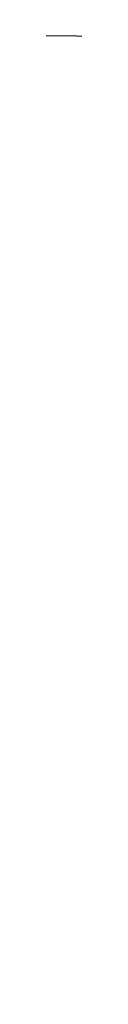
# Model space of a CAD drawing. Header units: millimetres. Extents: x 269 to 445, y 52 to 491.
# Tile 53 of 88: x 356.931 to 357.07, y 101.496 to 108.105. Entities that reach past the tile are written whole.
import ezdxf

# ---------------------------------------------------------------- set-up
doc = ezdxf.new("R2010")
doc.units = ezdxf.units.MM
doc.header["$LTSCALE"] = 47.498
doc.layers.get('0').update_dxf_attribs({"linetype": 'CONTINUOUS'})
doc.layers.add('KONSTR_EL', color=7, linetype='CONTINUOUS')

msp = doc.modelspace()

# ---------------------------------------------------------------- linework, layer by layer
at = {"color": 7, "linetype": 'CONTINUOUS'}
msp.add_arc((356.8653, 90.996), 60, 5.73917, 174.26083, dxfattribs=at)
at = {"layer": 'KONSTR_EL', "color": 4, "linetype": 'CONTINUOUS'}
for radius in [34, 27.2, 20.4]:
    msp.add_circle((356.8653, 90.996), radius, dxfattribs=at)
msp.add_arc((356.8653, 90.996), 17, 180, 90, dxfattribs=at)

doc.saveas('drawing.dxf')
